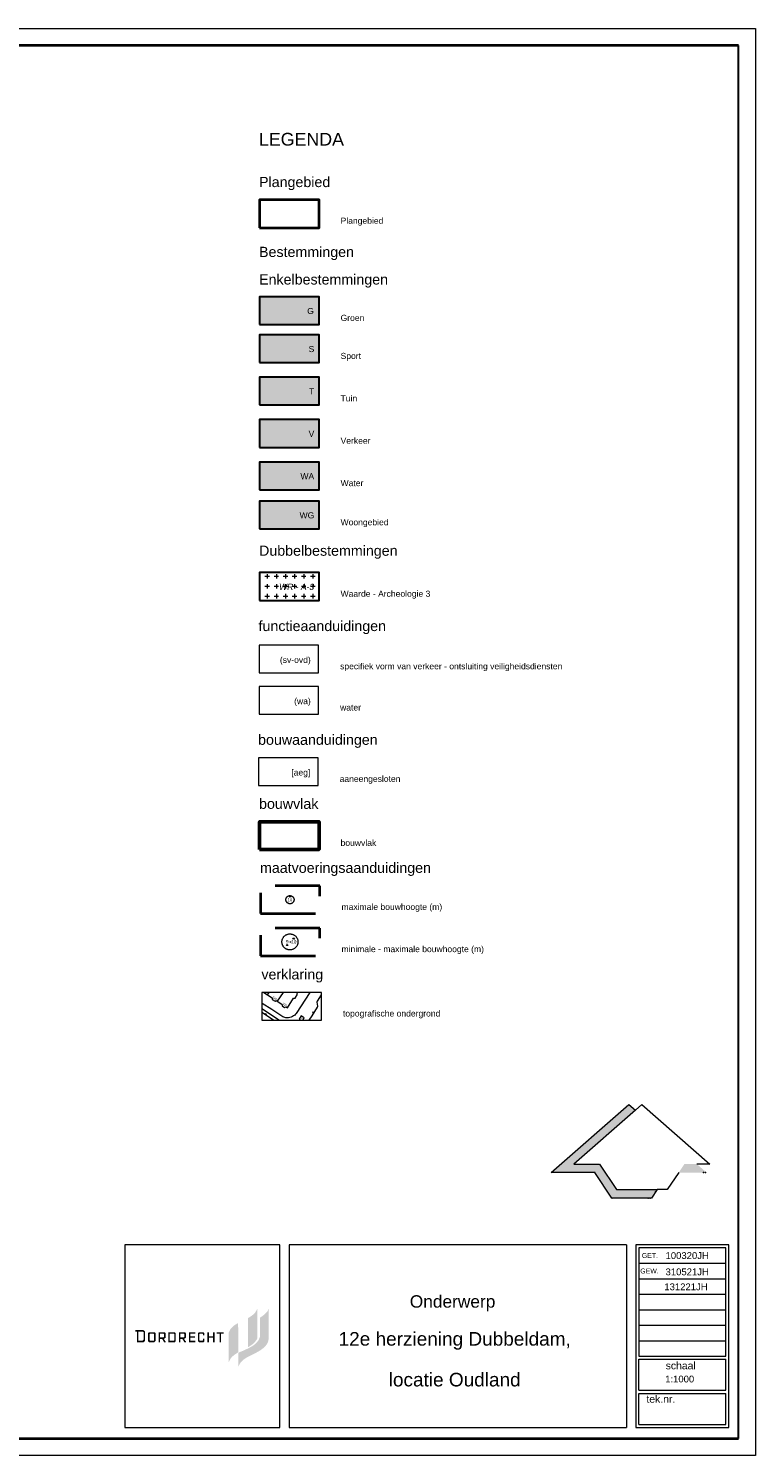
# Model space of a CAD drawing. Header units: metres. Extents: x 108391 to 108985, y 423328 to 423748.
# Tile 2 of 2: x 108771 to 108985, y 423328 to 423748. Entities that reach past the tile are written whole.
import ezdxf
from ezdxf.enums import TextEntityAlignment as Align

# ---------------------------------------------------------------- set-up
doc = ezdxf.new("R2010")
doc.units = ezdxf.units.M
doc.header["$MEASUREMENT"] = 0
doc.linetypes.add('DGN Style 3', pattern=[22.643675, 16.174054, -6.469621])
for name, color, linetype, lineweight in [('BP_ALG_kader', 7, 'Continuous', 0), ('BP_ALG_legenda', 7, 'Continuous', 13), ('BP_ALG_noordpijl', 7, 'Continuous', 0), ('BP_ALG_stempel', 7, 'Continuous', 0), ('BP_BPG_Plangebied', 7, 'Continuous', 40), ('BP_BV_Bouwvlak', 7, 'Continuous', 53), ('BP_DB_Waarde', 7, 'Continuous', 13), ('BP_EB_Groen', 102, 'Continuous', 0), ('BP_EB_Sport', 73, 'Continuous', 0), ('BP_EB_Tuin', 63, 'Continuous', 0), ('BP_EB_Verkeer', 254, 'Continuous', 0), ('BP_EB_Water', 153, 'Continuous', 0), ('BP_EB_Woongebied', 51, 'Continuous', 0), ('BP_FA_specifieke vorm van wonen', 211, 'Continuous', 13), ('BP_MS_s104_maximale bouwhoogte (m)', 7, 'Continuous', 13), ('BP_MV_maatvoering', 7, 'DGN Style 3', 40), ('BP_TXT_tekst', 7, 'Continuous', 0)]:
    doc.layers.add(name, color=color, linetype=linetype, lineweight=lineweight)
doc.styles.add('Style-Arial', font='arial.ttf')
doc.styles.add('Style-Arial I 0.17453', font='arial.ttf', dxfattribs={"oblique": 10.000004})
doc.styles.add('Style-Arial IF', font='txt')

# ---------------------------------------------------------------- blocks, each defined once
blk = doc.blocks.new('2-stempel2')
at = {"layer": 'BP_ALG_stempel', "lineweight": 13}
for color, points in [(5, [(-294.41, 42.31), (-294.41, 50.47), (-291.61, 51.63), (-289, 52.84), (-286.68, 54.04), (-285.28, 54.96), (-284.22, 55.83), (-283.25, 56.84), (-282.48, 57.91), (-281.95, 59.02), (-281.56, 60.37), (-281.56, 71.18), (-280.36, 71.96), (-279.39, 72.68), (-278.18, 73.79), (-277.22, 74.9), (-276.59, 76.25), (-276.59, 58.29), (-276.93, 56.8), (-277.36, 55.88), (-278.28, 54.53), (-279.63, 53.22), (-281.32, 51.97), (-283.79, 50.52), (-287.41, 48.73), (-289.19, 47.81), (-290.79, 46.8), (-291.8, 45.93), (-292.57, 45.21), (-293.2, 44.48), (-293.68, 43.66)]), (1, [(-288.76, 53.66), (-288.76, 70.85), (-287.36, 71.67), (-286.34, 72.34), (-285.43, 73.12), (-284.56, 74.03), (-283.83, 75.14), (-283.16, 76.4), (-283.16, 59.11), (-283.69, 58), (-284.36, 57.18), (-285.14, 56.17), (-285.96, 55.49), (-286.63, 55.01), (-287.5, 54.43)]), (1, [(-300.01, 45.06), (-300.01, 62.4), (-299.28, 63.99), (-298.42, 65.1), (-297.31, 66.21), (-296.15, 67.03), (-295.23, 67.51), (-294.5, 67.9), (-294.41, 50.71), (-296.05, 49.7), (-297.21, 48.83), (-298.22, 47.96), (-298.99, 46.95), (-299.43, 46.03)]), (5, [(-323.5, 56.62), (-323.5, 62.57), (-319.68, 62.55), (-319.68, 61.67), (-322.62, 61.67), (-322.62, 60.17), (-319.96, 60.17), (-319.96, 59.29), (-322.62, 59.29), (-322.62, 57.53), (-319.68, 57.53), (-319.68, 56.62)]), (5, [(-317.56, 56.62), (-318.15, 57.25), (-318.15, 61.99), (-317.58, 62.57), (-314.92, 62.57), (-314.31, 61.99), (-314.31, 60.78), (-315.2, 60.78), (-315.2, 61.4), (-315.49, 61.68), (-316.99, 61.68), (-317.28, 61.38), (-317.28, 57.84), (-316.97, 57.51), (-315.51, 57.51), (-315.18, 57.85), (-315.18, 58.71), (-314.32, 58.71), (-314.32, 57.22), (-314.9, 56.62)]), (5, [(-312.54, 56.62), (-312.54, 62.57), (-311.63, 62.57), (-311.63, 60.19), (-309.25, 60.19), (-309.25, 62.57), (-308.37, 62.57), (-308.37, 56.64), (-309.25, 56.64), (-309.25, 59.29), (-311.62, 59.29), (-311.62, 56.62)]), (5, [(-305.41, 56.64), (-305.41, 61.68), (-307.17, 61.69), (-307.17, 62.57), (-303.02, 62.57), (-303.02, 61.69), (-304.51, 61.69), (-304.51, 56.64)])]:
    blk.add_hatch(color=color, dxfattribs=at).paths.add_polyline_path(points)
h = blk.add_hatch(color=5, dxfattribs=at)
h.paths.add_polyline_path([(-354.06, 56.62), (-354.06, 62.86), (-354.94, 62.86), (-354.94, 63.76), (-350.35, 63.76), (-349.89, 63.56), (-349.52, 63.23), (-349.31, 62.85), (-349.31, 57.81), (-349.43, 57.36), (-349.73, 56.94), (-350.2, 56.62)])
h.paths.add_polyline_path([(-353.17, 57.53), (-353.17, 62.88), (-350.51, 62.86), (-350.18, 62.55), (-350.21, 58.12), (-350.85, 57.53)])
h = blk.add_hatch(color=5, dxfattribs=at)
h.paths.add_polyline_path([(-343.99, 56.62), (-346.89, 56.64), (-347.52, 57.23), (-347.52, 61.95), (-346.93, 62.55), (-343.71, 62.55), (-343.07, 61.96), (-343.07, 57.54)])
h.paths.add_polyline_path([(-344.27, 57.51), (-346.34, 57.53), (-346.62, 57.84), (-346.62, 61.38), (-346.33, 61.69), (-344.55, 61.68), (-344.27, 61.68), (-343.96, 61.4), (-343.96, 57.84)], flags=16)
h = blk.add_hatch(color=5, dxfattribs=at)
h.paths.add_polyline_path([(-341.3, 56.64), (-341.3, 62.57), (-337.75, 62.57), (-337.18, 61.96), (-337.16, 59.29), (-338.21, 58.58), (-337.14, 56.99), (-337.14, 56.64), (-338.05, 56.64), (-339.23, 58.53), (-340.4, 58.53), (-340.4, 56.64)])
h.paths.add_polyline_path([(-340.43, 59.6), (-340.4, 61.68), (-338.33, 61.68), (-338.05, 61.4), (-338.05, 59.89), (-338.31, 59.6)], flags=16)
h = blk.add_hatch(color=5, dxfattribs=at)
h.paths.add_polyline_path([(-335.67, 56.62), (-335.65, 62.57), (-331.81, 62.57), (-331.22, 61.96), (-331.22, 57.25), (-331.81, 56.62)])
h.paths.add_polyline_path([(-334.77, 57.54), (-334.78, 61.69), (-332.42, 61.69), (-332.11, 61.38), (-332.11, 57.84), (-332.4, 57.54)], flags=16)
h = blk.add_hatch(color=5, dxfattribs=at)
h.paths.add_polyline_path([(-329.39, 56.64), (-329.39, 62.57), (-325.85, 62.57), (-325.27, 61.96), (-325.26, 59.29), (-326.3, 58.58), (-325.23, 56.99), (-325.23, 56.64), (-326.14, 56.64), (-327.32, 58.53), (-328.49, 58.53), (-328.49, 56.64)])
h.paths.add_polyline_path([(-328.54, 59.6), (-328.51, 61.68), (-326.45, 61.68), (-326.16, 61.4), (-326.16, 59.89), (-326.43, 59.6)], flags=16)
for p, q in [((-361.16, 114.04), (-361.16, 6.49)), ((-270.01, 114.04), (-361.16, 114.04)), ((-270.01, 6.49), (-270.01, 114.04)), ((-264.54, 114.04), (-264.54, 6.49)), ((-65.85, 114.04), (-264.54, 114.04)), ((-65.85, 114.04), (-65.85, 6.49)), ((-60.38, 114.04), (-60.38, 6.49)), ((-5.69, 114.04), (-60.38, 114.04)), ((-7.51, 112.22), (-58.56, 112.22)), ((-58.56, 112.22), (-58.56, 48.41)), ((-7.51, 48.41), (-7.51, 112.22)), ((-5.69, 6.49), (-5.69, 114.04)), ((-58.56, 103.1), (-7.51, 103.1)), ((-58.56, 93.99), (-7.51, 93.99)), ((-58.56, 84.87), (-7.51, 84.87)), ((-58.56, 75.76), (-7.51, 75.76)), ((-58.56, 66.64), (-7.51, 66.64)), ((-58.56, 57.53), (-7.51, 57.53)), ((-58.56, 48.41), (-7.51, 48.41)), ((-58.56, 28.36), (-58.56, 46.59)), ((-58.56, 46.59), (-7.51, 46.59)), ((-7.51, 28.36), (-7.51, 46.59)), ((-58.56, 28.36), (-7.51, 28.36)), ((-58.56, 8.31), (-58.56, 26.54)), ((-58.56, 26.54), (-7.51, 26.54)), ((-7.51, 8.31), (-7.51, 26.54)), ((-361.16, 6.49), (-270.01, 6.49)), ((-264.54, 6.49), (-65.85, 6.49)), ((-60.38, 6.49), (-5.69, 6.49)), ((-58.56, 8.31), (-7.51, 8.31))]:
    blk.add_line(p, q, dxfattribs=at)
at = {"layer": 'BP_ALG_stempel', "lineweight": 13, "style": 'Style-Arial'}
for s, height, p in [('GET.', 2.917, (-52.13, 106.24)), ('GEW.', 2.917, (-52.36, 97.13)), ('schaal', 4.375, (-34, 40.71)), ('tek.nr.', 4.375, (-45.69, 21.05))]:
    blk.add_text(s, height=height, dxfattribs=at).set_placement(p, align=Align.CENTER)
blk.add_text('Onderwerp ', height=7.292, dxfattribs=at).set_placement((-166.87, 80.65), align=Align.MIDDLE_CENTER)
blk = doc.blocks.new('3-Noordpijl')
at = {"layer": 'BP_ALG_noordpijl'}
blk.add_hatch(color=256, dxfattribs=at).paths.add_polyline_path([(-4.42, -13.75), (-6.92, -10), (-13.33, -10), (-1.9, 0), (-0.95, -0.83), (-10, -8.75), (-6.25, -8.75), (-3.75, -12.5), (2.25, -12.5), (1.41, -13.75)])
blk.add_line((-0.95, -0.83), (0, 0), dxfattribs=at)
at = {"layer": 'BP_ALG_noordpijl', "flags": 128}
blk.add_lwpolyline([(-0.95, -0.83), (-10, -8.75), (-6.25, -8.75), (-3.75, -12.5), (2.25, -12.5), (1.41, -13.75), (-4.42, -13.75), (-4.38, -13.75), (-4.38, -13.75), (-4.42, -13.75), (-6.92, -10), (-6.88, -10), (-6.88, -10), (-6.92, -10), (-13.33, -10), (-1.9, 0), (-0.95, -0.83)], close=True, dxfattribs=at)
for points in [[(0, 0), (10, -8.75), (8.1, -8.75)], [(5.42, -10), (3.75, -12.5), (2.25, -12.5)]]:
    blk.add_lwpolyline(points, dxfattribs=at)
at = {"layer": 'BP_ALG_noordpijl'}
for p in [(9.06, -10), (9.38, -10), (0.94, -13.75), (1.25, -13.75), (2.03, -12.81)]:
    blk.add_point(p, dxfattribs=at)
blk.add_solid([(9.53, -10), (5.42, -10), (8.1, -8.75), (6.25, -8.75)], dxfattribs=at)
blk = doc.blocks.new('4-Kader A0_1000')
at = {"layer": 'BP_ALG_kader', "lineweight": 40}
for p, q in [((-10, 830), (-1178, 830)), ((-1178, 10), (-10, 10))]:
    blk.add_line(p, q, dxfattribs=at)
at = {"layer": 'BP_ALG_kader', "lineweight": 30}
blk.add_line((-10, 10), (-10, 830), dxfattribs=at)
at = {"layer": 'BP_ALG_kader', "flags": 128}
blk.add_lwpolyline([(-1188, 840), (0, 840), (0, 0), (-1188, 0), (-1188, 839.74), (-1188, 840)], close=True, dxfattribs=at)
blk = doc.blocks.new('s105')
at = {"layer": 'BP_MS_s104_maximale bouwhoogte (m)', "ltscale": 0.45}
blk.add_line((-0.12, 0), (0.51, 0), dxfattribs=at)
at = {"layer": 'BP_MS_s104_maximale bouwhoogte (m)', "ltscale": 0.45, "flags": 128}
for points in [[(3.35, -1), (3.28, -1.21), (3.2, -1.42), (3.11, -1.61), (3, -1.81), (2.88, -1.99), (2.75, -2.17), (2.61, -2.34), (2.46, -2.49), (2.29, -2.64), (2.12, -2.78), (1.94, -2.91), (1.76, -3.03), (1.56, -3.13), (1.36, -3.22), (1.16, -3.3), (0.95, -3.37), (0.74, -3.42), (0.52, -3.46), (0.3, -3.49), (0.08, -3.5), (-0.14, -3.5), (-0.36, -3.48), (-0.58, -3.45), (-0.79, -3.41), (-1, -3.35), (-1.21, -3.28), (-1.42, -3.2), (-1.61, -3.11), (-1.81, -3), (-1.99, -2.88), (-2.17, -2.75), (-2.34, -2.61), (-2.49, -2.46), (-2.64, -2.29), (-2.78, -2.12), (-2.91, -1.94), (-3.03, -1.76), (-3.13, -1.56), (-3.22, -1.36), (-3.3, -1.16), (-3.37, -0.95), (-3.42, -0.74), (-3.46, -0.52), (-3.49, -0.3), (-3.5, -0.08), (-3.5, 0.14), (-3.48, 0.36), (-3.45, 0.57), (-3.41, 0.79), (-3.35, 1), (-3.28, 1.21), (-3.2, 1.42), (-3.11, 1.61), (-3, 1.81), (-2.88, 1.99), (-2.75, 2.17), (-2.61, 2.34), (-2.46, 2.49), (-2.29, 2.64), (-2.12, 2.78), (-1.94, 2.91), (-1.76, 3.03), (-1.56, 3.13), (-1.36, 3.22), (-1.16, 3.3), (-0.95, 3.37), (-0.74, 3.42), (-0.52, 3.46), (-0.3, 3.49), (-0.08, 3.5), (0.14, 3.5), (0.36, 3.48), (0.57, 3.45), (0.79, 3.41), (1, 3.35), (1.21, 3.28), (1.42, 3.2), (1.61, 3.11), (1.81, 3), (1.99, 2.88), (2.17, 2.75), (2.34, 2.61), (2.49, 2.46), (2.64, 2.29), (2.78, 2.12), (2.91, 1.94), (3.03, 1.76), (3.13, 1.56), (3.22, 1.36), (3.3, 1.16), (3.37, 0.95), (3.42, 0.74), (3.46, 0.52), (3.49, 0.3), (3.5, 0.08), (3.5, -0.14), (3.48, -0.36), (3.45, -0.57), (3.41, -0.79), (3.35, -1)], [(1.6, 1.08), (1.25, 1.67), (1.94, 1.68), (1.6, 1.08)], [(-1.56, -1.62), (-1.21, -1.02), (-0.87, -1.62), (-1.56, -1.62)]]:
    blk.add_lwpolyline(points, close=True, dxfattribs=at)
at = {"layer": 'BP_MS_s104_maximale bouwhoogte (m)', "style": 'Style-Arial'}
for s, p in [('9', (-1.2, 0.14)), ('10', (1.65, 0.07))]:
    blk.add_text(s, height=1.5, dxfattribs=at).set_placement(p, align=Align.MIDDLE_CENTER)
blk = doc.blocks.new('s104_2')
at = {"layer": 'BP_MS_s104_maximale bouwhoogte (m)', "ltscale": 0.6, "flags": 128}
for points in [[(1.78, -0.92), (1.72, -1.03), (1.65, -1.13), (1.57, -1.23), (1.49, -1.33), (1.41, -1.42), (1.31, -1.51), (1.22, -1.59), (1.12, -1.66), (1.01, -1.73), (0.9, -1.79), (0.78, -1.84), (0.67, -1.89), (0.55, -1.92), (0.43, -1.95), (0.3, -1.98), (0.18, -1.99), (0.05, -2), (-0.07, -2), (-0.2, -1.99), (-0.32, -1.97), (-0.45, -1.95), (-0.57, -1.92), (-0.69, -1.88), (-0.8, -1.83), (-0.92, -1.78), (-1.03, -1.72), (-1.13, -1.65), (-1.23, -1.57), (-1.33, -1.49), (-1.42, -1.41), (-1.51, -1.32), (-1.59, -1.22), (-1.66, -1.12), (-1.73, -1.01), (-1.79, -0.9), (-1.84, -0.79), (-1.89, -0.67), (-1.92, -0.55), (-1.95, -0.43), (-1.98, -0.3), (-1.99, -0.18), (-2, -0.05), (-2, 0.07), (-1.99, 0.2), (-1.97, 0.32), (-1.95, 0.45), (-1.92, 0.57), (-1.88, 0.69), (-1.83, 0.8), (-1.78, 0.92), (-1.72, 1.03), (-1.65, 1.13), (-1.57, 1.23), (-1.49, 1.33), (-1.41, 1.42), (-1.32, 1.51), (-1.22, 1.59), (-1.12, 1.66), (-1.01, 1.73), (-0.9, 1.79), (-0.79, 1.84), (-0.67, 1.88), (-0.55, 1.92), (-0.43, 1.95), (-0.3, 1.98), (-0.18, 1.99), (-0.05, 2), (0.07, 2), (0.2, 1.99), (0.32, 1.97), (0.45, 1.95), (0.57, 1.92), (0.69, 1.88), (0.8, 1.83), (0.92, 1.78), (1.03, 1.72), (1.13, 1.65), (1.23, 1.57), (1.33, 1.49), (1.42, 1.41), (1.51, 1.31), (1.59, 1.22), (1.66, 1.12), (1.73, 1.01), (1.79, 0.9), (1.84, 0.78), (1.88, 0.67), (1.92, 0.55), (1.95, 0.43), (1.98, 0.3), (1.99, 0.18), (2, 0.05), (2, -0.07), (1.99, -0.2), (1.97, -0.32), (1.95, -0.45), (1.92, -0.57), (1.88, -0.69), (1.83, -0.8), (1.78, -0.92)], [(0.05, 1.2), (-0.3, 1.8), (0.39, 1.8), (0.05, 1.2)]]:
    blk.add_lwpolyline(points, close=True, dxfattribs=at)
at = {"layer": 'BP_MS_s104_maximale bouwhoogte (m)', "style": 'Style-Arial'}
blk.add_text('10', height=1.5, dxfattribs=at).set_placement((-0.04, 0), align=Align.MIDDLE_CENTER)

msp = doc.modelspace()

# ---------------------------------------------------------------- hatches: boundary and pattern name
at = {"layer": 'BP_ALG_legenda', "lineweight": 0, "ltscale": 0.6}
h = msp.add_hatch(color=8, dxfattribs=at)
edge = h.paths.add_edge_path()
edge.add_arc((108851.73, 423456.9), 0.15, 0, 360)

# ---------------------------------------------------------------- linework, layer by layer
at = {"layer": 'BP_ALG_legenda', "color": 8, "lineweight": 0, "ltscale": 0.6}
for p, q in [((108840.02, 423461.27), (108839.93, 423461.34)), ((108842.85, 423459.44), (108840.02, 423461.27)), ((108846.17, 423464.5), (108844.47, 423461.89)), ((108843.39, 423456.34), (108839.93, 423458.58)), ((108840.79, 423458.03), (108840.95, 423458.29)), ((108841.05, 423457.87), (108840.79, 423458.03)), ((108840.95, 423458.29), (108841.2, 423458.13)), ((108841.2, 423458.13), (108841.05, 423457.87)), ((108853.86, 423456.34), (108854.7, 423457.63)), ((108854.91, 423458.51), (108855.08, 423458.76)), ((108855.16, 423458.34), (108854.91, 423458.51)), ((108855.08, 423458.76), (108855.32, 423458.59)), ((108855.32, 423458.59), (108855.16, 423458.34))]:
    msp.add_line(p, q, dxfattribs=at)
at = {"layer": 'BP_ALG_legenda', "color": 2, "lineweight": 30, "ltscale": 0.6, "flags": 128}
for points in [[(108839.23, 423661.07), (108856.74, 423661.07), (108856.74, 423669.23), (108839.23, 423669.23), (108839.23, 423661.07)], [(108839.23, 423649.87), (108856.74, 423649.87), (108856.74, 423658.03), (108839.23, 423658.03), (108839.23, 423649.87)], [(108839.23, 423637.39), (108856.74, 423637.39), (108856.74, 423645.56), (108839.23, 423645.56), (108839.23, 423637.39)], [(108839.23, 423624.92), (108856.74, 423624.92), (108856.74, 423633.08), (108839.23, 423633.08), (108839.23, 423624.92)], [(108839.23, 423612.44), (108856.74, 423612.44), (108856.74, 423620.6), (108839.23, 423620.6), (108839.23, 423612.44)], [(108839.23, 423600.92), (108856.74, 423600.92), (108856.74, 423609.08), (108839.23, 423609.08), (108839.23, 423600.92)], [(108839.23, 423579.88), (108856.74, 423579.88), (108856.74, 423588.04), (108839.23, 423588.04), (108839.23, 423579.88)]]:
    msp.add_lwpolyline(points, close=True, dxfattribs=at)
at = {"layer": 'BP_ALG_legenda', "color": 7, "lineweight": 13, "ltscale": 0.6, "flags": 128}
msp.add_lwpolyline([(108839.93, 423456.34), (108857.44, 423456.34), (108857.44, 423464.5), (108839.93, 423464.5), (108839.93, 423456.34)], close=True, dxfattribs=at)
at = {"layer": 'BP_ALG_legenda', "color": 8, "lineweight": 0, "ltscale": 0.6, "flags": 128}
for points in [[(108840.5, 423464.5), (108841.61, 423463.79)], [(108841.61, 423463.79), (108842.07, 423464.5)], [(108841.61, 423463.79), (108842.94, 423462.93), (108842.96, 423462.45), (108843.8, 423461.92), (108844.17, 423462.08), (108844.47, 423461.89)], [(108854.04, 423464.5), (108850.01, 423458.33), (108849.85, 423458.12), (108849.59, 423457.84), (108849.26, 423457.56), (108848.94, 423457.36), (108848.55, 423457.18), (108848.19, 423457.08), (108847.76, 423457.01), (108847.33, 423457), (108846.96, 423457.05), (108846.64, 423457.12), (108846.39, 423457.21), (108846.09, 423457.34), (108845.84, 423457.49), (108842.85, 423459.44)], [(108844.47, 423461.89), (108845.84, 423461.03), (108845.86, 423460.51), (108846.59, 423460.09), (108847.08, 423460.2), (108847.45, 423459.93), (108849.26, 423462.76), (108849.74, 423462.76), (108850.45, 423463.95), (108850.22, 423464.36), (108850.31, 423464.5)], [(108854.7, 423457.63), (108856.34, 423460.16), (108856.38, 423460.3), (108856.39, 423460.46), (108856.18, 423461.58), (108856.19, 423461.78), (108856.26, 423461.94), (108857.44, 423463.75)], [(108839.91, 423459.74), (108839.98, 423459.83), (108839.93, 423459.87)], [(108839.91, 423459.74), (108845.13, 423456.34)], [(108851.53, 423457.56), (108850.93, 423456.66), (108851.41, 423456.34)], [(108852.01, 423456.34), (108852.42, 423456.96), (108851.53, 423457.56)]]:
    msp.add_lwpolyline(points, dxfattribs=at)
at = {"layer": 'BP_BPG_Plangebied', "color": 6, "ltscale": 0.6, "flags": 128}
msp.add_lwpolyline([(108839.23, 423689.58), (108856.74, 423689.58), (108856.74, 423697.74), (108839.23, 423697.74), (108839.23, 423689.58)], close=True, dxfattribs=at)
at = {"layer": 'BP_BV_Bouwvlak', "color": 1, "ltscale": 0.6, "flags": 128}
msp.add_lwpolyline([(108839.23, 423506.56), (108856.74, 423506.56), (108856.74, 423514.72), (108839.23, 423514.72), (108839.23, 423506.56)], close=True, dxfattribs=at)
at = {"layer": 'BP_DB_Waarde', "color": 7, "ltscale": 0.6}
for p, q in [((108839.2, 423586.97), (108839.47, 423586.97)), ((108840.82, 423586.97), (108842.16, 423586.97)), ((108841.49, 423587.64), (108841.49, 423586.3)), ((108843.51, 423586.97), (108844.85, 423586.97)), ((108844.18, 423587.64), (108844.18, 423586.3)), ((108846.19, 423586.97), (108847.54, 423586.97)), ((108846.87, 423587.64), (108846.87, 423586.3)), ((108848.88, 423586.97), (108850.23, 423586.97)), ((108849.55, 423587.64), (108849.55, 423586.3)), ((108851.57, 423586.97), (108852.91, 423586.97)), ((108852.24, 423587.64), (108852.24, 423586.3)), ((108854.26, 423586.97), (108855.6, 423586.97)), ((108854.93, 423587.64), (108854.93, 423586.3)), ((108839.2, 423584.03), (108839.47, 423584.03)), ((108840.82, 423584.03), (108842.16, 423584.03)), ((108841.49, 423584.7), (108841.49, 423583.36)), ((108843.51, 423584.03), (108844.85, 423584.03)), ((108844.18, 423584.7), (108844.18, 423583.36)), ((108846.19, 423584.03), (108847.54, 423584.03)), ((108846.87, 423584.7), (108846.87, 423583.36)), ((108848.88, 423584.03), (108850.23, 423584.03)), ((108849.55, 423584.7), (108849.55, 423583.36)), ((108851.57, 423584.03), (108852.91, 423584.03)), ((108852.24, 423584.7), (108852.24, 423583.36)), ((108854.26, 423584.03), (108855.6, 423584.03)), ((108854.93, 423584.7), (108854.93, 423583.36)), ((108839.2, 423581.09), (108839.47, 423581.09)), ((108840.82, 423581.09), (108842.16, 423581.09)), ((108841.49, 423581.76), (108841.49, 423580.42)), ((108843.51, 423581.09), (108844.85, 423581.09)), ((108844.18, 423581.76), (108844.18, 423580.42)), ((108846.19, 423581.09), (108847.54, 423581.09)), ((108846.87, 423581.76), (108846.87, 423580.42)), ((108848.88, 423581.09), (108850.23, 423581.09)), ((108849.55, 423581.76), (108849.55, 423580.42)), ((108851.57, 423581.09), (108852.91, 423581.09)), ((108852.24, 423581.76), (108852.24, 423580.42)), ((108854.26, 423581.09), (108855.6, 423581.09)), ((108854.93, 423581.76), (108854.93, 423580.42))]:
    msp.add_line(p, q, dxfattribs=at)
at = {"layer": 'BP_EB_Groen', "color": 102, "ltscale": 0.6}
msp.add_solid([(108839.23, 423669.23), (108839.23, 423661.07), (108856.74, 423669.23), (108856.74, 423661.07)], dxfattribs=at)
at = {"layer": 'BP_EB_Sport', "color": 73, "extrusion": (0, 0, -1)}
msp.add_solid([(-108839.23, 423658.03), (-108839.23, 423649.87), (-108856.74, 423658.03), (-108856.74, 423649.87)], dxfattribs=at)
at = {"layer": 'BP_EB_Tuin', "color": 63, "ltscale": 0.6, "extrusion": (0, 0, -1)}
msp.add_solid([(-108839.23, 423645.56), (-108839.23, 423637.39), (-108856.74, 423645.56), (-108856.74, 423637.39)], dxfattribs=at)
at = {"layer": 'BP_EB_Verkeer', "color": 254, "ltscale": 0.6, "extrusion": (0, 0, -1)}
msp.add_solid([(-108839.23, 423633.08), (-108839.23, 423624.92), (-108856.74, 423633.08), (-108856.74, 423624.92)], dxfattribs=at)
at = {"layer": 'BP_EB_Water', "color": 153, "ltscale": 0.6, "extrusion": (0, 0, -1)}
msp.add_solid([(-108839.23, 423620.6), (-108839.23, 423612.44), (-108856.74, 423620.6), (-108856.74, 423612.44)], dxfattribs=at)
at = {"layer": 'BP_EB_Woongebied', "color": 51, "ltscale": 0.8, "extrusion": (0, 0, -1)}
msp.add_solid([(-108839.23, 423609.08), (-108839.23, 423600.92), (-108856.74, 423609.08), (-108856.74, 423600.92)], dxfattribs=at)
at = {"layer": 'BP_FA_specifieke vorm van wonen', "color": 211, "ltscale": 0.8, "flags": 128}
for points in [[(108839.09, 423558.53), (108856.6, 423558.53), (108856.6, 423566.7), (108839.09, 423566.7), (108839.09, 423558.53)], [(108839.09, 423546.4), (108856.6, 423546.4), (108856.6, 423554.56), (108839.09, 423554.56), (108839.09, 423546.4)], [(108838.95, 423525.4), (108856.46, 423525.4), (108856.46, 423533.56), (108838.95, 423533.56), (108838.95, 423525.4)]]:
    msp.add_lwpolyline(points, close=True, dxfattribs=at)
at = {"layer": 'BP_MV_maatvoering', "flags": 128}
for points in [[(108839.51, 423487.71), (108857.02, 423487.71), (108857.02, 423495.88), (108839.51, 423495.88), (108839.51, 423487.71)], [(108839.51, 423475.28), (108857.02, 423475.28), (108857.02, 423483.44), (108839.51, 423483.44), (108839.51, 423475.28)]]:
    msp.add_lwpolyline(points, close=True, dxfattribs=at)

# ---------------------------------------------------------------- block references
at = {"layer": 'BP_ALG_kader', "lineweight": 30, "xscale": 0.5, "yscale": 0.5, "zscale": 0.5}
msp.add_blockref('4-Kader A0_1000', (108985.19, 423328.2), dxfattribs=at)
at = {"layer": 'BP_ALG_noordpijl', "xscale": 2, "yscale": 2, "zscale": 2}
msp.add_blockref('3-Noordpijl', (108951.75, 423431.45), dxfattribs=at)
at = {"layer": 'BP_ALG_stempel', "lineweight": 13, "xscale": 0.5, "yscale": 0.5, "zscale": 0.5}
msp.add_blockref('2-stempel2', (108980.19, 423333.2), dxfattribs=at)
at = {"layer": 'BP_MS_s104_maximale bouwhoogte (m)', "ltscale": 0.6, "xscale": 0.6000000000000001, "yscale": 0.6000000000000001, "zscale": 0.6000000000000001}
msp.add_blockref('s104_2', (108848.19, 423491.78), dxfattribs=at)
at = {"layer": 'BP_MS_s104_maximale bouwhoogte (m)', "ltscale": 0.45, "xscale": 0.675, "yscale": 0.675, "zscale": 0.675}
msp.add_blockref('s105', (108848.19, 423479.35), dxfattribs=at)

# ---------------------------------------------------------------- texts
at = {"layer": 'BP_TXT_tekst', "style": 'Style-Arial'}
for s, height, p in [('LEGENDA', 3.75, (108839.05, 423717.49)), ('Plangebied', 3, (108839.09, 423704.53)), ('Plangebied', 1.8, (108863.09, 423692.53)), ('Bestemmingen', 3, (108839.09, 423683.95)), ('Groen', 1.8, (108863.09, 423663.93)), ('Sport', 1.8, (108863.09, 423652.73)), ('Tuin', 1.8, (108863.09, 423640.25)), ('Verkeer', 1.8, (108863.09, 423627.78)), ('Water', 1.8, (108863.09, 423615.3)), ('Woongebied', 1.8, (108863.09, 423603.78)), ('Waarde - Archeologie 3', 1.8, (108863.09, 423582.74)), ('specifiek vorm van verkeer - ontsluiting veiligheidsdiensten', 1.8, (108862.95, 423561.39)), ('water', 1.8, (108862.95, 423549.26)), ('aaneengesloten', 1.8, (108862.81, 423528.26)), ('bouwvlak', 1.8, (108863.09, 423509.42)), ('maximale bouwhoogte (m)', 1.8, (108863.37, 423490.57)), ('minimale - maximale bouwhoogte (m)', 1.8, (108863.37, 423478.14)), ('topografische ondergrond', 1.8, (108863.79, 423459.2))]:
    msp.add_text(s, height=height, dxfattribs=at).set_placement(p, align=Align.TOP_LEFT)
at = {"layer": 'BP_TXT_tekst'}
for s, style, p in [('G', 'Style-Arial', (108855.22, 423665.96)), ('S', 'Style-Arial', (108855.36, 423654.76)), ('T', 'Style-Arial', (108855.36, 423642.29)), ('V', 'Style-Arial', (108855.36, 423629.81)), ('WA', 'Style-Arial', (108855.32, 423617.33)), ('WG', 'Style-Arial', (108855.35, 423605.81)), ('(sv-ovd)', 'Style-Arial', (108854.31, 423563.26)), ('(wa)', 'Style-Arial', (108854.31, 423551.13)), ('[aeg]', 'Style-Arial IF', (108854.17, 423530.13))]:
    msp.add_text(s, height=1.8, dxfattribs=dict(at, style=style)).set_placement(p, align=Align.TOP_RIGHT)
at = {"layer": 'BP_TXT_tekst', "style": 'Style-Arial I 0.17453', "oblique": 10}
msp.add_text('WR - A-3', height=1.8, dxfattribs=at).set_placement((108855.21, 423584.77), align=Align.TOP_RIGHT)
at = {"layer": 'BP_TXT_tekst', "style": 'Style-Arial'}
for s, p in [('334', (108843.27, 423463.43)), ('336', (108846.21, 423461.51))]:
    msp.add_text(s, height=0.6, rotation=327.0354, dxfattribs=at).set_placement(p, align=Align.TOP_LEFT)
for s, p in [('100320JH', (108965.1, 423387.04)), ('310521JH', (108965.1, 423382.24)), ('131221JH', (108964.74, 423377.83)), ('1:1000', (108962.89, 423350.69))]:
    msp.add_text(s, height=2, dxfattribs=at).set_placement(p, align=Align.MIDDLE_CENTER)
at = {"layer": 'BP_TXT_tekst', "char_height": 3, "attachment_point": 1, "style": 'Style-Arial'}
for s, insert, width in [('Enkelbestemmingen\\P^I^I', (108839.09, 423675.85), 75.9375), ('Dubbelbestemmingen\\P^I^I', (108839.09, 423596.02), 81.5259), ('bouwvlak\\P^I^I', (108839.09, 423521.52), 48), ('maatvoeringsaanduidingen\\P^I^I', (108839.37, 423502.68), 100.6326), ('verklaring\\P^I^I', (108839.79, 423471.31), 48)]:
    msp.add_mtext(s, dxfattribs=dict(at, insert=insert, width=width))
at = {"layer": 'BP_TXT_tekst', "style": 'Style-Arial'}
for s, insert, char_height, attachment_point, line_spacing_factor in [('functieaanduidingen', (108838.95, 423573.85), 3, 1, 0.78), ('bouwaanduidingen', (108838.81, 423540.37), 3, 1, 0.78), ('12e herziening Dubbeldam, \\Plocatie Oudland', (108896.67, 423356.49), 4, 5, 1.8)]:
    msp.add_mtext(s, dxfattribs=dict(at, insert=insert, char_height=char_height, attachment_point=attachment_point, line_spacing_factor=line_spacing_factor))

doc.saveas('drawing.dxf')
